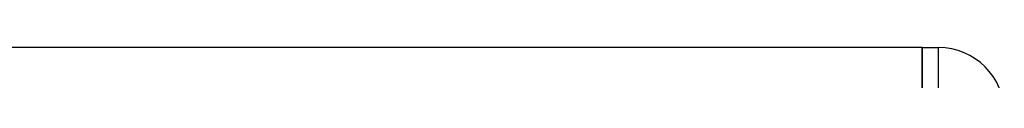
# Model space of a CAD drawing. Header units: millimetres. Extents: x 0 to 420, y 0 to 297.
# Tile 63 of 65: x 309.8688 to 311.3657, y 215.7807 to 215.8307. Entities that reach past the tile are written whole.
import ezdxf

# ---------------------------------------------------------------- set-up
doc = ezdxf.new("R2010")
doc.units = ezdxf.units.MM

msp = doc.modelspace()

# ---------------------------------------------------------------- linework, layer by layer
at = {"color": 7, "linetype": 'Continuous', "lineweight": 25}
for p, q in [((311.24066, 215.8307), (306.01566, 215.8307)), ((311.24066, 215.8307), (311.24066, 215.7057)), ((311.24066, 215.7057), (311.24066, 215.8307)), ((311.24066, 215.8307), (311.26566, 215.8307)), ((311.26566, 215.7057), (311.26566, 215.8307))]:
    msp.add_line(p, q, dxfattribs=at)
msp.add_arc((311.26566, 215.7307), 0.1, 0, 90, dxfattribs=at)

doc.saveas('drawing.dxf')
